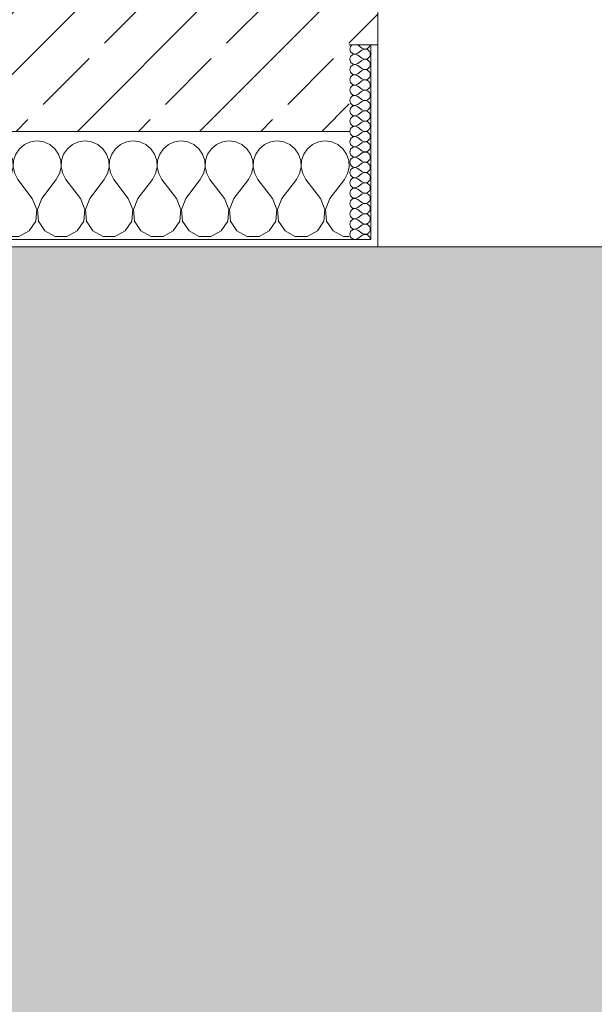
# Model space of a CAD drawing. Header units: metres. Extents: x -3.6 to 84.5, y -11 to 16.8.
# Tile 250 of 256: x 47.442 to 48.24, y -1.206 to 0.16. Entities that reach past the tile are written whole.
import ezdxf

# ---------------------------------------------------------------- set-up
doc = ezdxf.new("R2010")
doc.units = ezdxf.units.M
doc.header["$MEASUREMENT"] = 0
doc.layers.add('302 - Elemente.Schraffur', color=7, linetype='Continuous')
doc.layers.add('604 - Struktur.Wand Aussen', color=7, linetype='Continuous')
pattern_1 = [(0, (0, 0), (0, 0.08660254), [0, -0.05]), (0, (0.025, 0.0433), (0, 0.08660254), [0, -0.05])]

# ---------------------------------------------------------------- blocks, each defined once
blk = doc.blocks.new('*X100')
at = {"layer": '604 - Struktur.Wand Aussen', "color": 7, "linetype": 'Continuous', "lineweight": 5}
for p, q in [((46.8491, -0.0133), (46.8421, -0.0192)), ((46.8576, -0.0096), (46.8491, -0.0133)), ((46.8667, -0.0083), (46.8576, -0.0096)), ((46.8758, -0.0096), (46.8667, -0.0083)), ((46.8842, -0.0133), (46.8758, -0.0096)), ((46.8913, -0.0192), (46.8842, -0.0133)), ((46.9158, -0.0133), (46.9087, -0.0192)), ((46.9242, -0.0096), (46.9158, -0.0133)), ((46.9333, -0.0083), (46.9242, -0.0096)), ((46.9424, -0.0096), (46.9333, -0.0083)), ((46.9509, -0.0133), (46.9424, -0.0096)), ((46.9579, -0.0192), (46.9509, -0.0133)), ((46.9825, -0.0133), (46.9754, -0.0192)), ((46.9909, -0.0096), (46.9825, -0.0133)), ((47, -0.0083), (46.9909, -0.0096)), ((47.0091, -0.0096), (47, -0.0083)), ((47.0175, -0.0133), (47.0091, -0.0096)), ((47.0246, -0.0192), (47.0175, -0.0133)), ((47.0491, -0.0133), (47.0421, -0.0192)), ((47.0576, -0.0096), (47.0491, -0.0133)), ((47.0667, -0.0083), (47.0576, -0.0096)), ((47.0758, -0.0096), (47.0667, -0.0083)), ((47.0842, -0.0133), (47.0758, -0.0096)), ((47.0913, -0.0192), (47.0842, -0.0133)), ((47.1158, -0.0133), (47.1087, -0.0192)), ((47.1242, -0.0096), (47.1158, -0.0133)), ((47.1333, -0.0083), (47.1242, -0.0096)), ((47.1424, -0.0096), (47.1333, -0.0083)), ((47.1509, -0.0133), (47.1424, -0.0096)), ((47.1579, -0.0192), (47.1509, -0.0133)), ((47.1825, -0.0133), (47.1754, -0.0192)), ((47.1909, -0.0096), (47.1825, -0.0133)), ((47.2, -0.0083), (47.1909, -0.0096)), ((47.2091, -0.0096), (47.2, -0.0083)), ((47.2175, -0.0133), (47.2091, -0.0096)), ((47.2246, -0.0192), (47.2175, -0.0133)), ((47.2491, -0.0133), (47.2421, -0.0192)), ((47.2576, -0.0096), (47.2491, -0.0133)), ((47.2667, -0.0083), (47.2576, -0.0096)), ((47.2758, -0.0096), (47.2667, -0.0083)), ((47.2842, -0.0133), (47.2758, -0.0096)), ((47.2913, -0.0192), (47.2842, -0.0133)), ((47.3158, -0.0133), (47.3087, -0.0192)), ((47.3242, -0.0096), (47.3158, -0.0133)), ((47.3333, -0.0083), (47.3242, -0.0096)), ((47.3424, -0.0096), (47.3333, -0.0083)), ((47.3509, -0.0133), (47.3424, -0.0096)), ((47.3579, -0.0192), (47.3509, -0.0133)), ((47.3825, -0.0133), (47.3754, -0.0192)), ((47.3909, -0.0096), (47.3825, -0.0133)), ((47.4, -0.0083), (47.3909, -0.0096)), ((47.4091, -0.0096), (47.4, -0.0083)), ((47.4175, -0.0133), (47.4091, -0.0096)), ((47.4246, -0.0192), (47.4175, -0.0133)), ((47.4491, -0.0133), (47.4421, -0.0192)), ((47.4576, -0.0096), (47.4491, -0.0133)), ((47.4667, -0.0083), (47.4576, -0.0096)), ((47.4758, -0.0096), (47.4667, -0.0083)), ((47.4842, -0.0133), (47.4758, -0.0096)), ((47.4913, -0.0192), (47.4842, -0.0133)), ((47.5158, -0.0133), (47.5087, -0.0192)), ((47.5242, -0.0096), (47.5158, -0.0133)), ((47.5333, -0.0083), (47.5242, -0.0096)), ((47.5424, -0.0096), (47.5333, -0.0083)), ((47.5509, -0.0133), (47.5424, -0.0096)), ((47.5579, -0.0192), (47.5509, -0.0133)), ((47.5825, -0.0133), (47.5754, -0.0192)), ((47.5909, -0.0096), (47.5825, -0.0133)), ((47.6, -0.0083), (47.5909, -0.0096)), ((47.6091, -0.0096), (47.6, -0.0083)), ((47.6175, -0.0133), (47.6091, -0.0096)), ((47.6246, -0.0192), (47.6175, -0.0133)), ((47.6491, -0.0133), (47.6421, -0.0192)), ((47.6576, -0.0096), (47.6491, -0.0133)), ((47.6667, -0.0083), (47.6576, -0.0096)), ((47.6758, -0.0096), (47.6667, -0.0083)), ((47.6842, -0.0133), (47.6758, -0.0096)), ((47.6913, -0.0192), (47.6842, -0.0133)), ((47.7158, -0.0133), (47.7087, -0.0192)), ((47.7242, -0.0096), (47.7158, -0.0133)), ((47.7333, -0.0083), (47.7242, -0.0096)), ((47.7424, -0.0096), (47.7333, -0.0083)), ((47.7509, -0.0133), (47.7424, -0.0096)), ((47.7579, -0.0192), (47.7509, -0.0133)), ((47.7825, -0.0133), (47.7754, -0.0192)), ((47.7909, -0.0096), (47.7825, -0.0133)), ((47.8, -0.0083), (47.7909, -0.0096)), ((47.8091, -0.0096), (47.8, -0.0083)), ((47.8175, -0.0133), (47.8091, -0.0096)), ((47.8246, -0.0192), (47.8175, -0.0133)), ((47.8491, -0.0133), (47.8421, -0.0192)), ((47.8576, -0.0096), (47.8491, -0.0133)), ((47.8667, -0.0083), (47.8576, -0.0096)), ((47.8758, -0.0096), (47.8667, -0.0083)), ((47.8842, -0.0133), (47.8758, -0.0096)), ((47.8913, -0.0192), (47.8842, -0.0133)), ((46.8246, -0.0192), (46.82, -0.0154)), ((46.8298, -0.0268), (46.8246, -0.0192)), ((46.8328, -0.0355), (46.8298, -0.0268)), ((46.8369, -0.0268), (46.8339, -0.0355)), ((46.8421, -0.0192), (46.8369, -0.0268)), ((46.8965, -0.0268), (46.8913, -0.0192)), ((46.8994, -0.0355), (46.8965, -0.0268)), ((46.9035, -0.0268), (46.9006, -0.0355)), ((46.9087, -0.0192), (46.9035, -0.0268)), ((46.9631, -0.0268), (46.9579, -0.0192)), ((46.9661, -0.0355), (46.9631, -0.0268)), ((46.9702, -0.0268), (46.9672, -0.0355)), ((46.9754, -0.0192), (46.9702, -0.0268)), ((47.0298, -0.0268), (47.0246, -0.0192)), ((47.0328, -0.0355), (47.0298, -0.0268)), ((47.0369, -0.0268), (47.0339, -0.0355)), ((47.0421, -0.0192), (47.0369, -0.0268)), ((47.0965, -0.0268), (47.0913, -0.0192)), ((47.0994, -0.0355), (47.0965, -0.0268)), ((47.1035, -0.0268), (47.1006, -0.0355)), ((47.1087, -0.0192), (47.1035, -0.0268)), ((47.1631, -0.0268), (47.1579, -0.0192)), ((47.1661, -0.0355), (47.1631, -0.0268)), ((47.1702, -0.0268), (47.1672, -0.0355)), ((47.1754, -0.0192), (47.1702, -0.0268)), ((47.2298, -0.0268), (47.2246, -0.0192)), ((47.2328, -0.0355), (47.2298, -0.0268)), ((47.2369, -0.0268), (47.2339, -0.0355)), ((47.2421, -0.0192), (47.2369, -0.0268)), ((47.2965, -0.0268), (47.2913, -0.0192)), ((47.2994, -0.0355), (47.2965, -0.0268)), ((47.3035, -0.0268), (47.3006, -0.0355)), ((47.3087, -0.0192), (47.3035, -0.0268)), ((47.3631, -0.0268), (47.3579, -0.0192)), ((47.3661, -0.0355), (47.3631, -0.0268)), ((47.3702, -0.0268), (47.3672, -0.0355)), ((47.3754, -0.0192), (47.3702, -0.0268)), ((47.4298, -0.0268), (47.4246, -0.0192)), ((47.4328, -0.0355), (47.4298, -0.0268)), ((47.4369, -0.0268), (47.4339, -0.0355)), ((47.4421, -0.0192), (47.4369, -0.0268)), ((47.4965, -0.0268), (47.4913, -0.0192)), ((47.4994, -0.0355), (47.4965, -0.0268)), ((47.5035, -0.0268), (47.5006, -0.0355)), ((47.5087, -0.0192), (47.5035, -0.0268)), ((47.5631, -0.0268), (47.5579, -0.0192)), ((47.5661, -0.0355), (47.5631, -0.0268)), ((47.5702, -0.0268), (47.5672, -0.0355)), ((47.5754, -0.0192), (47.5702, -0.0268)), ((47.6298, -0.0268), (47.6246, -0.0192)), ((47.6328, -0.0355), (47.6298, -0.0268)), ((47.6369, -0.0268), (47.6339, -0.0355)), ((47.6421, -0.0192), (47.6369, -0.0268)), ((47.6965, -0.0268), (47.6913, -0.0192)), ((47.6994, -0.0355), (47.6965, -0.0268)), ((47.7035, -0.0268), (47.7006, -0.0355)), ((47.7087, -0.0192), (47.7035, -0.0268)), ((47.7631, -0.0268), (47.7579, -0.0192)), ((47.7661, -0.0355), (47.7631, -0.0268)), ((47.7702, -0.0268), (47.7672, -0.0355)), ((47.7754, -0.0192), (47.7702, -0.0268)), ((47.8298, -0.0268), (47.8246, -0.0192)), ((47.8328, -0.0355), (47.8298, -0.0268)), ((47.8369, -0.0268), (47.8339, -0.0355)), ((47.8421, -0.0192), (47.8369, -0.0268)), ((47.8965, -0.0268), (47.8913, -0.0192)), ((47.8994, -0.0355), (47.8965, -0.0268)), ((46.8332, -0.0447), (46.8328, -0.0355)), ((46.8339, -0.0355), (46.8335, -0.0447)), ((46.8999, -0.0447), (46.8994, -0.0355)), ((46.9006, -0.0355), (46.9001, -0.0447)), ((46.9665, -0.0447), (46.9661, -0.0355)), ((46.9672, -0.0355), (46.9668, -0.0447)), ((47.0332, -0.0447), (47.0328, -0.0355)), ((47.0339, -0.0355), (47.0335, -0.0447)), ((47.0999, -0.0447), (47.0994, -0.0355)), ((47.1006, -0.0355), (47.1001, -0.0447)), ((47.1665, -0.0447), (47.1661, -0.0355)), ((47.1672, -0.0355), (47.1668, -0.0447)), ((47.2332, -0.0447), (47.2328, -0.0355)), ((47.2339, -0.0355), (47.2335, -0.0447)), ((47.2999, -0.0447), (47.2994, -0.0355)), ((47.3006, -0.0355), (47.3001, -0.0447)), ((47.3665, -0.0447), (47.3661, -0.0355)), ((47.3672, -0.0355), (47.3668, -0.0447)), ((47.4332, -0.0447), (47.4328, -0.0355)), ((47.4339, -0.0355), (47.4335, -0.0447)), ((47.4999, -0.0447), (47.4994, -0.0355)), ((47.5006, -0.0355), (47.5001, -0.0447)), ((47.5665, -0.0447), (47.5661, -0.0355)), ((47.5672, -0.0355), (47.5668, -0.0447)), ((47.6332, -0.0447), (47.6328, -0.0355)), ((47.6339, -0.0355), (47.6335, -0.0447)), ((47.6999, -0.0447), (47.6994, -0.0355)), ((47.7006, -0.0355), (47.7001, -0.0447)), ((47.7665, -0.0447), (47.7661, -0.0355)), ((47.7672, -0.0355), (47.7668, -0.0447)), ((47.8332, -0.0447), (47.8328, -0.0355)), ((47.8339, -0.0355), (47.8335, -0.0447)), ((47.8999, -0.0447), (47.8994, -0.0355)), ((46.8267, -0.0617), (46.8311, -0.0536)), ((46.8311, -0.0536), (46.8332, -0.0447)), ((46.8335, -0.0447), (46.8355, -0.0536)), ((46.8355, -0.0536), (46.84, -0.0617)), ((46.8933, -0.0617), (46.8978, -0.0536)), ((46.8978, -0.0536), (46.8999, -0.0447)), ((46.9001, -0.0447), (46.9022, -0.0536)), ((46.9022, -0.0536), (46.9067, -0.0617)), ((46.96, -0.0617), (46.9645, -0.0536)), ((46.9645, -0.0536), (46.9665, -0.0447)), ((46.9668, -0.0447), (46.9689, -0.0536)), ((46.9689, -0.0536), (46.9733, -0.0617)), ((47.0267, -0.0617), (47.0311, -0.0536)), ((47.0311, -0.0536), (47.0332, -0.0447)), ((47.0335, -0.0447), (47.0355, -0.0536)), ((47.0355, -0.0536), (47.04, -0.0617)), ((47.0933, -0.0617), (47.0978, -0.0536)), ((47.0978, -0.0536), (47.0999, -0.0447)), ((47.1001, -0.0447), (47.1022, -0.0536)), ((47.1022, -0.0536), (47.1067, -0.0617)), ((47.16, -0.0617), (47.1645, -0.0536)), ((47.1645, -0.0536), (47.1665, -0.0447)), ((47.1668, -0.0447), (47.1689, -0.0536)), ((47.1689, -0.0536), (47.1733, -0.0617)), ((47.2267, -0.0617), (47.2311, -0.0536)), ((47.2311, -0.0536), (47.2332, -0.0447)), ((47.2335, -0.0447), (47.2355, -0.0536)), ((47.2355, -0.0536), (47.24, -0.0617)), ((47.2933, -0.0617), (47.2978, -0.0536)), ((47.2978, -0.0536), (47.2999, -0.0447)), ((47.3001, -0.0447), (47.3022, -0.0536)), ((47.3022, -0.0536), (47.3067, -0.0617)), ((47.36, -0.0617), (47.3645, -0.0536)), ((47.3645, -0.0536), (47.3665, -0.0447)), ((47.3668, -0.0447), (47.3689, -0.0536)), ((47.3689, -0.0536), (47.3733, -0.0617)), ((47.4267, -0.0617), (47.4311, -0.0536)), ((47.4311, -0.0536), (47.4332, -0.0447)), ((47.4335, -0.0447), (47.4355, -0.0536)), ((47.4355, -0.0536), (47.44, -0.0617)), ((47.4933, -0.0617), (47.4978, -0.0536)), ((47.4978, -0.0536), (47.4999, -0.0447)), ((47.5001, -0.0447), (47.5022, -0.0536)), ((47.5022, -0.0536), (47.5067, -0.0617)), ((47.56, -0.0617), (47.5645, -0.0536)), ((47.5645, -0.0536), (47.5665, -0.0447)), ((47.5668, -0.0447), (47.5689, -0.0536)), ((47.5689, -0.0536), (47.5733, -0.0617)), ((47.6267, -0.0617), (47.6311, -0.0536)), ((47.6311, -0.0536), (47.6332, -0.0447)), ((47.6335, -0.0447), (47.6355, -0.0536)), ((47.6355, -0.0536), (47.64, -0.0617)), ((47.6933, -0.0617), (47.6978, -0.0536)), ((47.6978, -0.0536), (47.6999, -0.0447)), ((47.7001, -0.0447), (47.7022, -0.0536)), ((47.7022, -0.0536), (47.7067, -0.0617)), ((47.76, -0.0617), (47.7645, -0.0536)), ((47.7645, -0.0536), (47.7665, -0.0447)), ((47.7668, -0.0447), (47.7689, -0.0536)), ((47.7689, -0.0536), (47.7733, -0.0617)), ((47.8267, -0.0617), (47.8311, -0.0536)), ((47.8311, -0.0536), (47.8332, -0.0447)), ((47.8335, -0.0447), (47.8355, -0.0536)), ((47.8355, -0.0536), (47.84, -0.0617)), ((47.8933, -0.0617), (47.8978, -0.0536)), ((47.8978, -0.0536), (47.8999, -0.0447)), ((46.82, -0.0706), (46.8267, -0.0617)), ((46.86, -0.0883), (46.84, -0.0617)), ((46.8733, -0.0883), (46.8933, -0.0617)), ((46.9267, -0.0883), (46.9067, -0.0617)), ((46.94, -0.0883), (46.96, -0.0617)), ((46.9933, -0.0883), (46.9733, -0.0617)), ((47.0067, -0.0883), (47.0267, -0.0617)), ((47.06, -0.0883), (47.04, -0.0617)), ((47.0733, -0.0883), (47.0933, -0.0617)), ((47.1267, -0.0883), (47.1067, -0.0617)), ((47.14, -0.0883), (47.16, -0.0617)), ((47.1933, -0.0883), (47.1733, -0.0617)), ((47.2067, -0.0883), (47.2267, -0.0617)), ((47.26, -0.0883), (47.24, -0.0617)), ((47.2733, -0.0883), (47.2933, -0.0617)), ((47.3267, -0.0883), (47.3067, -0.0617)), ((47.34, -0.0883), (47.36, -0.0617)), ((47.3933, -0.0883), (47.3733, -0.0617)), ((47.4067, -0.0883), (47.4267, -0.0617)), ((47.46, -0.0883), (47.44, -0.0617)), ((47.4733, -0.0883), (47.4933, -0.0617)), ((47.5267, -0.0883), (47.5067, -0.0617)), ((47.54, -0.0883), (47.56, -0.0617)), ((47.5933, -0.0883), (47.5733, -0.0617)), ((47.6067, -0.0883), (47.6267, -0.0617)), ((47.66, -0.0883), (47.64, -0.0617)), ((47.6733, -0.0883), (47.6933, -0.0617)), ((47.7267, -0.0883), (47.7067, -0.0617)), ((47.74, -0.0883), (47.76, -0.0617)), ((47.7933, -0.0883), (47.7733, -0.0617)), ((47.8067, -0.0883), (47.8267, -0.0617)), ((47.86, -0.0883), (47.84, -0.0617)), ((47.8733, -0.0883), (47.8933, -0.0617)), ((46.8663, -0.1033), (46.86, -0.0883)), ((46.8733, -0.0883), (46.867, -0.1033)), ((46.933, -0.1033), (46.9267, -0.0883)), ((46.94, -0.0883), (46.9337, -0.1033)), ((46.9996, -0.1033), (46.9933, -0.0883)), ((47.0067, -0.0883), (47.0004, -0.1033)), ((47.0663, -0.1033), (47.06, -0.0883)), ((47.0733, -0.0883), (47.067, -0.1033)), ((47.133, -0.1033), (47.1267, -0.0883)), ((47.14, -0.0883), (47.1337, -0.1033)), ((47.1996, -0.1033), (47.1933, -0.0883)), ((47.2067, -0.0883), (47.2004, -0.1033)), ((47.2663, -0.1033), (47.26, -0.0883)), ((47.2733, -0.0883), (47.267, -0.1033)), ((47.333, -0.1033), (47.3267, -0.0883)), ((47.34, -0.0883), (47.3337, -0.1033)), ((47.3996, -0.1033), (47.3933, -0.0883)), ((47.4067, -0.0883), (47.4004, -0.1033)), ((47.4663, -0.1033), (47.46, -0.0883)), ((47.4733, -0.0883), (47.467, -0.1033)), ((47.533, -0.1033), (47.5267, -0.0883)), ((47.54, -0.0883), (47.5337, -0.1033)), ((47.5996, -0.1033), (47.5933, -0.0883)), ((47.6067, -0.0883), (47.6004, -0.1033)), ((47.6663, -0.1033), (47.66, -0.0883)), ((47.6733, -0.0883), (47.667, -0.1033)), ((47.733, -0.1033), (47.7267, -0.0883)), ((47.74, -0.0883), (47.7337, -0.1033)), ((47.7996, -0.1033), (47.7933, -0.0883)), ((47.8067, -0.0883), (47.8004, -0.1033)), ((47.8663, -0.1033), (47.86, -0.0883)), ((47.8733, -0.0883), (47.867, -0.1033)), ((46.8648, -0.1195), (46.8663, -0.1033)), ((46.867, -0.1033), (46.8686, -0.1195)), ((46.9314, -0.1195), (46.933, -0.1033)), ((46.9337, -0.1033), (46.9352, -0.1195)), ((46.9981, -0.1195), (46.9996, -0.1033)), ((47.0004, -0.1033), (47.0019, -0.1195)), ((47.0648, -0.1195), (47.0663, -0.1033)), ((47.067, -0.1033), (47.0686, -0.1195)), ((47.1314, -0.1195), (47.133, -0.1033)), ((47.1337, -0.1033), (47.1352, -0.1195)), ((47.1981, -0.1195), (47.1996, -0.1033)), ((47.2004, -0.1033), (47.2019, -0.1195)), ((47.2648, -0.1195), (47.2663, -0.1033)), ((47.267, -0.1033), (47.2686, -0.1195)), ((47.3314, -0.1195), (47.333, -0.1033)), ((47.3337, -0.1033), (47.3352, -0.1195)), ((47.3981, -0.1195), (47.3996, -0.1033)), ((47.4004, -0.1033), (47.4019, -0.1195)), ((47.4648, -0.1195), (47.4663, -0.1033)), ((47.467, -0.1033), (47.4686, -0.1195)), ((47.5314, -0.1195), (47.533, -0.1033)), ((47.5337, -0.1033), (47.5352, -0.1195)), ((47.5981, -0.1195), (47.5996, -0.1033)), ((47.6004, -0.1033), (47.6019, -0.1195)), ((47.6648, -0.1195), (47.6663, -0.1033)), ((47.667, -0.1033), (47.6686, -0.1195)), ((47.7314, -0.1195), (47.733, -0.1033)), ((47.7337, -0.1033), (47.7352, -0.1195)), ((47.7981, -0.1195), (47.7996, -0.1033)), ((47.8004, -0.1033), (47.8019, -0.1195)), ((47.8648, -0.1195), (47.8663, -0.1033)), ((47.867, -0.1033), (47.8686, -0.1195)), ((46.8558, -0.133), (46.8648, -0.1195)), ((46.8686, -0.1195), (46.8776, -0.133)), ((46.9224, -0.133), (46.9314, -0.1195)), ((46.9352, -0.1195), (46.9442, -0.133)), ((46.9891, -0.133), (46.9981, -0.1195)), ((47.0019, -0.1195), (47.0109, -0.133)), ((47.0558, -0.133), (47.0648, -0.1195)), ((47.0686, -0.1195), (47.0776, -0.133)), ((47.1224, -0.133), (47.1314, -0.1195)), ((47.1352, -0.1195), (47.1442, -0.133)), ((47.1891, -0.133), (47.1981, -0.1195)), ((47.2019, -0.1195), (47.2109, -0.133)), ((47.2558, -0.133), (47.2648, -0.1195)), ((47.2686, -0.1195), (47.2776, -0.133)), ((47.3224, -0.133), (47.3314, -0.1195)), ((47.3352, -0.1195), (47.3442, -0.133)), ((47.3891, -0.133), (47.3981, -0.1195)), ((47.4019, -0.1195), (47.4109, -0.133)), ((47.4558, -0.133), (47.4648, -0.1195)), ((47.4686, -0.1195), (47.4776, -0.133)), ((47.5224, -0.133), (47.5314, -0.1195)), ((47.5352, -0.1195), (47.5442, -0.133)), ((47.5891, -0.133), (47.5981, -0.1195)), ((47.6019, -0.1195), (47.6109, -0.133)), ((47.6558, -0.133), (47.6648, -0.1195)), ((47.6686, -0.1195), (47.6776, -0.133)), ((47.7224, -0.133), (47.7314, -0.1195)), ((47.7352, -0.1195), (47.7442, -0.133)), ((47.7891, -0.133), (47.7981, -0.1195)), ((47.8019, -0.1195), (47.8109, -0.133)), ((47.8558, -0.133), (47.8648, -0.1195)), ((47.8686, -0.1195), (47.8776, -0.133)), ((46.8415, -0.1407), (46.8558, -0.133)), ((46.8776, -0.133), (46.8919, -0.1407)), ((46.9081, -0.1407), (46.9224, -0.133)), ((46.9442, -0.133), (46.9585, -0.1407)), ((46.9748, -0.1407), (46.9891, -0.133)), ((47.0109, -0.133), (47.0252, -0.1407)), ((47.0415, -0.1407), (47.0558, -0.133)), ((47.0776, -0.133), (47.0919, -0.1407)), ((47.1081, -0.1407), (47.1224, -0.133)), ((47.1442, -0.133), (47.1585, -0.1407)), ((47.1748, -0.1407), (47.1891, -0.133)), ((47.2109, -0.133), (47.2252, -0.1407)), ((47.2415, -0.1407), (47.2558, -0.133)), ((47.2776, -0.133), (47.2919, -0.1407)), ((47.3081, -0.1407), (47.3224, -0.133)), ((47.3442, -0.133), (47.3585, -0.1407)), ((47.3748, -0.1407), (47.3891, -0.133)), ((47.4109, -0.133), (47.4252, -0.1407)), ((47.4415, -0.1407), (47.4558, -0.133)), ((47.4776, -0.133), (47.4919, -0.1407)), ((47.5081, -0.1407), (47.5224, -0.133)), ((47.5442, -0.133), (47.5585, -0.1407)), ((47.5748, -0.1407), (47.5891, -0.133)), ((47.6109, -0.133), (47.6252, -0.1407)), ((47.6415, -0.1407), (47.6558, -0.133)), ((47.6776, -0.133), (47.6919, -0.1407)), ((47.7081, -0.1407), (47.7224, -0.133)), ((47.7442, -0.133), (47.7585, -0.1407)), ((47.7748, -0.1407), (47.7891, -0.133)), ((47.8109, -0.133), (47.8252, -0.1407)), ((47.8415, -0.1407), (47.8558, -0.133)), ((47.8776, -0.133), (47.8919, -0.1407)), ((46.82, -0.1379), (46.8252, -0.1407)), ((46.8252, -0.1407), (46.8415, -0.1407)), ((46.8919, -0.1407), (46.9081, -0.1407)), ((46.9585, -0.1407), (46.9748, -0.1407)), ((47.0252, -0.1407), (47.0415, -0.1407)), ((47.0919, -0.1407), (47.1081, -0.1407)), ((47.1585, -0.1407), (47.1748, -0.1407)), ((47.2252, -0.1407), (47.2415, -0.1407)), ((47.2919, -0.1407), (47.3081, -0.1407)), ((47.3585, -0.1407), (47.3748, -0.1407)), ((47.4252, -0.1407), (47.4415, -0.1407)), ((47.4919, -0.1407), (47.5081, -0.1407)), ((47.5585, -0.1407), (47.5748, -0.1407)), ((47.6252, -0.1407), (47.6415, -0.1407)), ((47.6919, -0.1407), (47.7081, -0.1407)), ((47.7585, -0.1407), (47.7748, -0.1407)), ((47.8252, -0.1407), (47.8415, -0.1407)), ((47.8919, -0.1407), (47.9, -0.1407))]:
    blk.add_line(p, q, dxfattribs=at)
blk = doc.blocks.new('*X138')
at = {"layer": '604 - Struktur.Wand Aussen', "color": 7, "linetype": 'Continuous', "lineweight": 5}
for p, q in [((47.9018, 0.123), (47.9007, 0.1193)), ((47.9039, 0.125), (47.9018, 0.123)), ((47.9121, 0.125), (47.9178, 0.1207)), ((47.9282, 0.1227), (47.929, 0.1245)), ((47.929, 0.1245), (47.9291, 0.125)), ((47.9007, 0.1193), (47.9018, 0.1155)), ((47.9018, 0.1155), (47.9047, 0.1129)), ((47.9047, 0.1114), (47.9018, 0.1088)), ((47.9047, 0.1129), (47.9085, 0.1122)), ((47.9085, 0.1121), (47.9047, 0.1114)), ((47.9085, 0.1122), (47.9121, 0.1136)), ((47.9121, 0.1107), (47.9085, 0.1121)), ((47.9121, 0.1136), (47.9178, 0.1179)), ((47.9121, 0.1107), (47.9178, 0.1064)), ((47.9178, 0.1207), (47.9196, 0.1198)), ((47.9196, 0.1188), (47.9178, 0.1179)), ((47.9196, 0.1198), (47.9215, 0.1193)), ((47.9215, 0.1193), (47.9196, 0.1188)), ((47.9215, 0.1193), (47.9235, 0.1194)), ((47.9235, 0.1192), (47.9215, 0.1193)), ((47.9235, 0.1194), (47.9253, 0.12)), ((47.9253, 0.1185), (47.9235, 0.1192)), ((47.9253, 0.12), (47.927, 0.1212)), ((47.927, 0.1174), (47.9253, 0.1185)), ((47.927, 0.1212), (47.9282, 0.1227)), ((47.9282, 0.1159), (47.927, 0.1174)), ((47.929, 0.1141), (47.9282, 0.1159)), ((47.9282, 0.1084), (47.929, 0.1102)), ((47.9293, 0.1121), (47.929, 0.1141)), ((47.929, 0.1102), (47.9293, 0.1121)), ((47.9018, 0.1088), (47.9007, 0.105)), ((47.9007, 0.105), (47.9018, 0.1012)), ((47.9018, 0.1012), (47.9047, 0.0986)), ((47.9047, 0.0971), (47.9018, 0.0945)), ((47.9047, 0.0986), (47.9085, 0.0979)), ((47.9085, 0.0978), (47.9047, 0.0971)), ((47.9085, 0.0979), (47.9121, 0.0993)), ((47.9121, 0.0964), (47.9085, 0.0978)), ((47.9121, 0.0993), (47.9178, 0.1036)), ((47.9121, 0.0964), (47.9178, 0.0921)), ((47.9178, 0.1064), (47.9196, 0.1055)), ((47.9196, 0.1045), (47.9178, 0.1036)), ((47.9196, 0.1055), (47.9215, 0.105)), ((47.9215, 0.105), (47.9196, 0.1045)), ((47.9215, 0.105), (47.9235, 0.1051)), ((47.9235, 0.1049), (47.9215, 0.105)), ((47.9235, 0.1051), (47.9253, 0.1058)), ((47.9253, 0.1042), (47.9235, 0.1049)), ((47.9253, 0.1058), (47.927, 0.1069)), ((47.927, 0.1031), (47.9253, 0.1042)), ((47.927, 0.1069), (47.9282, 0.1084)), ((47.9282, 0.1016), (47.927, 0.1031)), ((47.929, 0.0998), (47.9282, 0.1016)), ((47.9282, 0.0941), (47.929, 0.0959)), ((47.9293, 0.0979), (47.929, 0.0998)), ((47.929, 0.0959), (47.9293, 0.0979)), ((47.9018, 0.0945), (47.9007, 0.0907)), ((47.9007, 0.0907), (47.9018, 0.087)), ((47.9018, 0.087), (47.9047, 0.0843)), ((47.9047, 0.0828), (47.9018, 0.0802)), ((47.9047, 0.0843), (47.9085, 0.0836)), ((47.9085, 0.0835), (47.9047, 0.0828)), ((47.9085, 0.0836), (47.9121, 0.085)), ((47.9121, 0.0821), (47.9085, 0.0835)), ((47.9121, 0.085), (47.9178, 0.0893)), ((47.9121, 0.0821), (47.9178, 0.0779)), ((47.9178, 0.0921), (47.9196, 0.0912)), ((47.9196, 0.0902), (47.9178, 0.0893)), ((47.9196, 0.0912), (47.9215, 0.0907)), ((47.9215, 0.0907), (47.9196, 0.0902)), ((47.9215, 0.0907), (47.9235, 0.0908)), ((47.9235, 0.0906), (47.9215, 0.0907)), ((47.9235, 0.0908), (47.9253, 0.0915)), ((47.9253, 0.09), (47.9235, 0.0906)), ((47.9253, 0.0915), (47.927, 0.0926)), ((47.927, 0.0888), (47.9253, 0.09)), ((47.927, 0.0926), (47.9282, 0.0941)), ((47.9282, 0.0873), (47.927, 0.0888)), ((47.929, 0.0855), (47.9282, 0.0873)), ((47.9293, 0.0836), (47.929, 0.0855)), ((47.929, 0.0816), (47.9293, 0.0836)), ((47.9018, 0.0802), (47.9007, 0.0764)), ((47.9007, 0.0764), (47.9018, 0.0727)), ((47.9018, 0.0727), (47.9047, 0.07)), ((47.9047, 0.0685), (47.9018, 0.0659)), ((47.9047, 0.07), (47.9085, 0.0693)), ((47.9085, 0.0693), (47.9047, 0.0685)), ((47.9085, 0.0693), (47.9121, 0.0707)), ((47.9121, 0.0679), (47.9085, 0.0693)), ((47.9121, 0.0707), (47.9178, 0.075)), ((47.9178, 0.0779), (47.9196, 0.0769)), ((47.9196, 0.076), (47.9178, 0.075)), ((47.9196, 0.0769), (47.9215, 0.0765)), ((47.9215, 0.0764), (47.9196, 0.076)), ((47.9215, 0.0765), (47.9235, 0.0766)), ((47.9235, 0.0763), (47.9215, 0.0764)), ((47.9235, 0.0766), (47.9253, 0.0772)), ((47.9253, 0.0757), (47.9235, 0.0763)), ((47.9253, 0.0772), (47.927, 0.0783)), ((47.927, 0.0746), (47.9253, 0.0757)), ((47.927, 0.0783), (47.9282, 0.0798)), ((47.9282, 0.073), (47.927, 0.0746)), ((47.9282, 0.0798), (47.929, 0.0816)), ((47.929, 0.0712), (47.9282, 0.073)), ((47.9293, 0.0693), (47.929, 0.0712)), ((47.929, 0.0673), (47.9293, 0.0693)), ((47.9018, 0.0659), (47.9007, 0.0621)), ((47.9007, 0.0621), (47.9018, 0.0584)), ((47.9018, 0.0584), (47.9047, 0.0558)), ((47.9047, 0.0558), (47.9085, 0.055)), ((47.9085, 0.055), (47.9047, 0.0542)), ((47.9085, 0.055), (47.9121, 0.0564)), ((47.9121, 0.0536), (47.9085, 0.055)), ((47.9121, 0.0679), (47.9178, 0.0636)), ((47.9121, 0.0564), (47.9178, 0.0607)), ((47.9178, 0.0636), (47.9196, 0.0626)), ((47.9196, 0.0617), (47.9178, 0.0607)), ((47.9196, 0.0626), (47.9215, 0.0622)), ((47.9215, 0.0621), (47.9196, 0.0617)), ((47.9215, 0.0622), (47.9235, 0.0623)), ((47.9235, 0.062), (47.9215, 0.0621)), ((47.9235, 0.0623), (47.9253, 0.0629)), ((47.9253, 0.0614), (47.9235, 0.062)), ((47.9253, 0.0629), (47.927, 0.064)), ((47.927, 0.0603), (47.9253, 0.0614)), ((47.927, 0.064), (47.9282, 0.0655)), ((47.9282, 0.0588), (47.927, 0.0603)), ((47.9282, 0.0655), (47.929, 0.0673)), ((47.929, 0.057), (47.9282, 0.0588)), ((47.9293, 0.055), (47.929, 0.057)), ((47.929, 0.053), (47.9293, 0.055)), ((47.9018, 0.0516), (47.9007, 0.0479)), ((47.9007, 0.0479), (47.9018, 0.0441)), ((47.9047, 0.0542), (47.9018, 0.0516)), ((47.9018, 0.0441), (47.9047, 0.0415)), ((47.9047, 0.0415), (47.9085, 0.0407)), ((47.9085, 0.0407), (47.9121, 0.0421)), ((47.9121, 0.0536), (47.9178, 0.0493)), ((47.9121, 0.0421), (47.9178, 0.0464)), ((47.9178, 0.0493), (47.9196, 0.0483)), ((47.9196, 0.0474), (47.9178, 0.0464)), ((47.9196, 0.0483), (47.9215, 0.0479)), ((47.9215, 0.0478), (47.9196, 0.0474)), ((47.9215, 0.0479), (47.9235, 0.048)), ((47.9235, 0.0477), (47.9215, 0.0478)), ((47.9235, 0.048), (47.9253, 0.0486)), ((47.9253, 0.0471), (47.9235, 0.0477)), ((47.9253, 0.0486), (47.927, 0.0497)), ((47.927, 0.046), (47.9253, 0.0471)), ((47.927, 0.0497), (47.9282, 0.0512)), ((47.9282, 0.0445), (47.927, 0.046)), ((47.9282, 0.0512), (47.929, 0.053)), ((47.929, 0.0427), (47.9282, 0.0445)), ((47.9293, 0.0407), (47.929, 0.0427)), ((47.9018, 0.0373), (47.9007, 0.0336)), ((47.9007, 0.0336), (47.9018, 0.0298)), ((47.9047, 0.04), (47.9018, 0.0373)), ((47.9018, 0.0298), (47.9047, 0.0272)), ((47.9085, 0.0407), (47.9047, 0.04)), ((47.9121, 0.0393), (47.9085, 0.0407)), ((47.9085, 0.0265), (47.9121, 0.0279)), ((47.9121, 0.0393), (47.9178, 0.035)), ((47.9121, 0.0279), (47.9178, 0.0321)), ((47.9178, 0.035), (47.9196, 0.034)), ((47.9196, 0.0331), (47.9178, 0.0321)), ((47.9196, 0.034), (47.9215, 0.0336)), ((47.9215, 0.0335), (47.9196, 0.0331)), ((47.9215, 0.0336), (47.9235, 0.0337)), ((47.9235, 0.0334), (47.9215, 0.0335)), ((47.9235, 0.0337), (47.9253, 0.0343)), ((47.9253, 0.0328), (47.9235, 0.0334)), ((47.9253, 0.0343), (47.927, 0.0354)), ((47.927, 0.0317), (47.9253, 0.0328)), ((47.927, 0.0354), (47.9282, 0.037)), ((47.9282, 0.0302), (47.927, 0.0317)), ((47.9282, 0.037), (47.929, 0.0388)), ((47.929, 0.0284), (47.9282, 0.0302)), ((47.929, 0.0388), (47.9293, 0.0407)), ((47.9293, 0.0264), (47.929, 0.0284)), ((47.9018, 0.023), (47.9007, 0.0193)), ((47.9007, 0.0193), (47.9018, 0.0155)), ((47.9047, 0.0257), (47.9018, 0.023)), ((47.9018, 0.0155), (47.9047, 0.0129)), ((47.9047, 0.0272), (47.9085, 0.0265)), ((47.9085, 0.0264), (47.9047, 0.0257)), ((47.9121, 0.025), (47.9085, 0.0264)), ((47.9121, 0.025), (47.9178, 0.0207)), ((47.9121, 0.0136), (47.9178, 0.0179)), ((47.9178, 0.0207), (47.9196, 0.0198)), ((47.9196, 0.0188), (47.9178, 0.0179)), ((47.9196, 0.0198), (47.9215, 0.0193)), ((47.9215, 0.0193), (47.9196, 0.0188)), ((47.9215, 0.0193), (47.9235, 0.0194)), ((47.9235, 0.0192), (47.9215, 0.0193)), ((47.9235, 0.0194), (47.9253, 0.02)), ((47.9253, 0.0185), (47.9235, 0.0192)), ((47.9253, 0.02), (47.927, 0.0212)), ((47.927, 0.0174), (47.9253, 0.0185)), ((47.927, 0.0212), (47.9282, 0.0227)), ((47.9282, 0.0159), (47.927, 0.0174)), ((47.9282, 0.0227), (47.929, 0.0245)), ((47.929, 0.0141), (47.9282, 0.0159)), ((47.929, 0.0245), (47.9293, 0.0264)), ((47.9293, 0.0121), (47.929, 0.0141)), ((47.9018, 0.0088), (47.9007, 0.005)), ((47.9007, 0.005), (47.9018, 0.0012)), ((47.9047, 0.0114), (47.9018, 0.0088)), ((47.9018, 0.0012), (47.9047, -0.0014)), ((47.9047, 0.0129), (47.9085, 0.0122)), ((47.9085, 0.0121), (47.9047, 0.0114)), ((47.9085, 0.0122), (47.9121, 0.0136)), ((47.9121, 0.0107), (47.9085, 0.0121)), ((47.9121, 0.0107), (47.9178, 0.0064)), ((47.9121, -0.0007), (47.9178, 0.0036)), ((47.9178, 0.0064), (47.9196, 0.0055)), ((47.9196, 0.0045), (47.9178, 0.0036)), ((47.9196, 0.0055), (47.9215, 0.005)), ((47.9215, 0.005), (47.9196, 0.0045)), ((47.9215, 0.005), (47.9235, 0.0051)), ((47.9235, 0.0049), (47.9215, 0.005)), ((47.9235, 0.0051), (47.9253, 0.0058)), ((47.9253, 0.0042), (47.9235, 0.0049)), ((47.9253, 0.0058), (47.927, 0.0069)), ((47.927, 0.0031), (47.9253, 0.0042)), ((47.927, 0.0069), (47.9282, 0.0084)), ((47.9282, 0.0016), (47.927, 0.0031)), ((47.9282, 0.0084), (47.929, 0.0102)), ((47.929, -0.0002), (47.9282, 0.0016)), ((47.929, 0.0102), (47.9293, 0.0121)), ((47.9018, -0.0055), (47.9007, -0.0093)), ((47.9007, -0.0093), (47.9018, -0.013)), ((47.9047, -0.0029), (47.9018, -0.0055)), ((47.9018, -0.013), (47.9047, -0.0157)), ((47.9047, -0.0014), (47.9085, -0.0021)), ((47.9085, -0.0022), (47.9047, -0.0029)), ((47.9085, -0.0021), (47.9121, -0.0007)), ((47.9121, -0.0036), (47.9085, -0.0022)), ((47.9121, -0.0036), (47.9178, -0.0079)), ((47.9121, -0.015), (47.9178, -0.0107)), ((47.9178, -0.0079), (47.9196, -0.0088)), ((47.9196, -0.0098), (47.9178, -0.0107)), ((47.9196, -0.0088), (47.9215, -0.0093)), ((47.9215, -0.0093), (47.9196, -0.0098)), ((47.9215, -0.0093), (47.9235, -0.0092)), ((47.9235, -0.0094), (47.9215, -0.0093)), ((47.9235, -0.0092), (47.9253, -0.0085)), ((47.9253, -0.01), (47.9235, -0.0094)), ((47.9253, -0.0085), (47.927, -0.0074)), ((47.927, -0.0112), (47.9253, -0.01)), ((47.927, -0.0074), (47.9282, -0.0059)), ((47.9282, -0.0127), (47.927, -0.0112)), ((47.9282, -0.0059), (47.929, -0.0041)), ((47.929, -0.0145), (47.9282, -0.0127)), ((47.9293, -0.0021), (47.929, -0.0002)), ((47.929, -0.0041), (47.9293, -0.0021)), ((47.9018, -0.0198), (47.9007, -0.0236)), ((47.9007, -0.0236), (47.9018, -0.0273)), ((47.9047, -0.0172), (47.9018, -0.0198)), ((47.9047, -0.0157), (47.9085, -0.0164)), ((47.9085, -0.0165), (47.9047, -0.0172)), ((47.9085, -0.0164), (47.9121, -0.015)), ((47.9121, -0.0179), (47.9085, -0.0165)), ((47.9121, -0.0179), (47.9178, -0.0221)), ((47.9121, -0.0293), (47.9178, -0.025)), ((47.9178, -0.0221), (47.9196, -0.0231)), ((47.9196, -0.024), (47.9178, -0.025)), ((47.9196, -0.0231), (47.9215, -0.0235)), ((47.9215, -0.0236), (47.9196, -0.024)), ((47.9215, -0.0235), (47.9235, -0.0234)), ((47.9235, -0.0237), (47.9215, -0.0236)), ((47.9235, -0.0234), (47.9253, -0.0228)), ((47.9253, -0.0243), (47.9235, -0.0237)), ((47.9253, -0.0228), (47.927, -0.0217)), ((47.927, -0.0254), (47.9253, -0.0243)), ((47.927, -0.0217), (47.9282, -0.0202)), ((47.9282, -0.027), (47.927, -0.0254)), ((47.9282, -0.0202), (47.929, -0.0184)), ((47.929, -0.0288), (47.9282, -0.027)), ((47.9293, -0.0164), (47.929, -0.0145)), ((47.929, -0.0184), (47.9293, -0.0164)), ((47.9018, -0.0341), (47.9007, -0.0379)), ((47.9007, -0.0379), (47.9018, -0.0416)), ((47.9018, -0.0273), (47.9047, -0.03)), ((47.9047, -0.0315), (47.9018, -0.0341)), ((47.9047, -0.03), (47.9085, -0.0307)), ((47.9085, -0.0307), (47.9047, -0.0315)), ((47.9085, -0.0307), (47.9121, -0.0293)), ((47.9121, -0.0321), (47.9085, -0.0307)), ((47.9121, -0.0321), (47.9178, -0.0364)), ((47.9121, -0.0436), (47.9178, -0.0393)), ((47.9178, -0.0364), (47.9196, -0.0374)), ((47.9196, -0.0383), (47.9178, -0.0393)), ((47.9196, -0.0374), (47.9215, -0.0378)), ((47.9215, -0.0379), (47.9196, -0.0383)), ((47.9215, -0.0378), (47.9235, -0.0377)), ((47.9235, -0.038), (47.9215, -0.0379)), ((47.9235, -0.0377), (47.9253, -0.0371)), ((47.9253, -0.0386), (47.9235, -0.038)), ((47.9253, -0.0371), (47.927, -0.036)), ((47.927, -0.0397), (47.9253, -0.0386)), ((47.927, -0.036), (47.9282, -0.0345)), ((47.9282, -0.0412), (47.927, -0.0397)), ((47.9282, -0.0345), (47.929, -0.0327)), ((47.9293, -0.0307), (47.929, -0.0288)), ((47.929, -0.0327), (47.9293, -0.0307)), ((47.9018, -0.0484), (47.9007, -0.0521)), ((47.9007, -0.0521), (47.9018, -0.0559)), ((47.9018, -0.0416), (47.9047, -0.0442)), ((47.9047, -0.0458), (47.9018, -0.0484)), ((47.9047, -0.0442), (47.9085, -0.045)), ((47.9085, -0.045), (47.9047, -0.0458)), ((47.9085, -0.045), (47.9121, -0.0436)), ((47.9121, -0.0464), (47.9085, -0.045)), ((47.9121, -0.0464), (47.9178, -0.0507)), ((47.9121, -0.0579), (47.9178, -0.0536)), ((47.9178, -0.0507), (47.9196, -0.0517)), ((47.9196, -0.0526), (47.9178, -0.0536)), ((47.9196, -0.0517), (47.9215, -0.0521)), ((47.9215, -0.0522), (47.9196, -0.0526)), ((47.9215, -0.0521), (47.9235, -0.052)), ((47.9235, -0.0523), (47.9215, -0.0522)), ((47.9235, -0.052), (47.9253, -0.0514)), ((47.9253, -0.0529), (47.9235, -0.0523)), ((47.9253, -0.0514), (47.927, -0.0503)), ((47.927, -0.054), (47.9253, -0.0529)), ((47.927, -0.0503), (47.9282, -0.0488)), ((47.9282, -0.0555), (47.927, -0.054)), ((47.929, -0.043), (47.9282, -0.0412)), ((47.9282, -0.0488), (47.929, -0.047)), ((47.9293, -0.045), (47.929, -0.043)), ((47.929, -0.047), (47.9293, -0.045)), ((47.9018, -0.0627), (47.9007, -0.0664)), ((47.9007, -0.0664), (47.9018, -0.0702)), ((47.9018, -0.0559), (47.9047, -0.0585)), ((47.9047, -0.06), (47.9018, -0.0627)), ((47.9047, -0.0585), (47.9085, -0.0593)), ((47.9085, -0.0593), (47.9047, -0.06)), ((47.9085, -0.0593), (47.9121, -0.0579)), ((47.9121, -0.0607), (47.9085, -0.0593)), ((47.9121, -0.0607), (47.9178, -0.065)), ((47.9121, -0.0721), (47.9178, -0.0679)), ((47.9178, -0.065), (47.9196, -0.066)), ((47.9196, -0.0669), (47.9178, -0.0679)), ((47.9196, -0.066), (47.9215, -0.0664)), ((47.9215, -0.0665), (47.9196, -0.0669)), ((47.9215, -0.0664), (47.9235, -0.0663)), ((47.9235, -0.0666), (47.9215, -0.0665)), ((47.9235, -0.0663), (47.9253, -0.0657)), ((47.9253, -0.0672), (47.9235, -0.0666)), ((47.9253, -0.0657), (47.927, -0.0646)), ((47.927, -0.0683), (47.9253, -0.0672)), ((47.927, -0.0646), (47.9282, -0.063)), ((47.9282, -0.0698), (47.927, -0.0683)), ((47.929, -0.0573), (47.9282, -0.0555)), ((47.9282, -0.063), (47.929, -0.0612)), ((47.9293, -0.0593), (47.929, -0.0573)), ((47.929, -0.0612), (47.9293, -0.0593)), ((47.9018, -0.077), (47.9007, -0.0807)), ((47.9007, -0.0807), (47.9018, -0.0845)), ((47.9018, -0.0702), (47.9047, -0.0728)), ((47.9047, -0.0743), (47.9018, -0.077)), ((47.9047, -0.0728), (47.9085, -0.0735)), ((47.9085, -0.0736), (47.9047, -0.0743)), ((47.9085, -0.0735), (47.9121, -0.0721)), ((47.9121, -0.075), (47.9085, -0.0736)), ((47.9121, -0.075), (47.9178, -0.0793)), ((47.9178, -0.0793), (47.9196, -0.0802)), ((47.9196, -0.0812), (47.9178, -0.0821)), ((47.9196, -0.0802), (47.9215, -0.0807)), ((47.9215, -0.0807), (47.9196, -0.0812)), ((47.9215, -0.0807), (47.9235, -0.0806)), ((47.9235, -0.0808), (47.9215, -0.0807)), ((47.9235, -0.0806), (47.9253, -0.08)), ((47.9253, -0.0815), (47.9235, -0.0808)), ((47.9253, -0.08), (47.927, -0.0788)), ((47.927, -0.0826), (47.9253, -0.0815)), ((47.927, -0.0788), (47.9282, -0.0773)), ((47.929, -0.0716), (47.9282, -0.0698)), ((47.9282, -0.0773), (47.929, -0.0755)), ((47.9293, -0.0736), (47.929, -0.0716)), ((47.929, -0.0755), (47.9293, -0.0736)), ((47.9018, -0.0912), (47.9007, -0.095)), ((47.9007, -0.095), (47.9018, -0.0988)), ((47.9018, -0.0845), (47.9047, -0.0871)), ((47.9047, -0.0886), (47.9018, -0.0912)), ((47.9047, -0.0871), (47.9085, -0.0878)), ((47.9085, -0.0879), (47.9047, -0.0886)), ((47.9085, -0.0878), (47.9121, -0.0864)), ((47.9121, -0.0893), (47.9085, -0.0879)), ((47.9121, -0.0864), (47.9178, -0.0821)), ((47.9121, -0.0893), (47.9178, -0.0936)), ((47.9178, -0.0936), (47.9196, -0.0945)), ((47.9196, -0.0955), (47.9178, -0.0964)), ((47.9196, -0.0945), (47.9215, -0.095)), ((47.9215, -0.095), (47.9196, -0.0955)), ((47.9215, -0.095), (47.9235, -0.0949)), ((47.9235, -0.0951), (47.9215, -0.095)), ((47.9235, -0.0949), (47.9253, -0.0942)), ((47.9253, -0.0958), (47.9235, -0.0951)), ((47.9253, -0.0942), (47.927, -0.0931)), ((47.9282, -0.0841), (47.927, -0.0826)), ((47.927, -0.0931), (47.9282, -0.0916)), ((47.929, -0.0859), (47.9282, -0.0841)), ((47.9282, -0.0916), (47.929, -0.0898)), ((47.9293, -0.0879), (47.929, -0.0859)), ((47.929, -0.0898), (47.9293, -0.0879)), ((47.9018, -0.1055), (47.9007, -0.1093)), ((47.9007, -0.1093), (47.9018, -0.113)), ((47.9018, -0.0988), (47.9047, -0.1014)), ((47.9047, -0.1029), (47.9018, -0.1055)), ((47.9047, -0.1014), (47.9085, -0.1021)), ((47.9085, -0.1022), (47.9047, -0.1029)), ((47.9085, -0.1021), (47.9121, -0.1007)), ((47.9121, -0.1036), (47.9085, -0.1022)), ((47.9121, -0.1007), (47.9178, -0.0964)), ((47.9121, -0.1036), (47.9178, -0.1079)), ((47.9178, -0.1079), (47.9196, -0.1088)), ((47.9196, -0.1088), (47.9215, -0.1093)), ((47.9215, -0.1093), (47.9235, -0.1092)), ((47.9235, -0.1092), (47.9253, -0.1085)), ((47.927, -0.0969), (47.9253, -0.0958)), ((47.9253, -0.1085), (47.927, -0.1074)), ((47.9282, -0.0984), (47.927, -0.0969)), ((47.927, -0.1074), (47.9282, -0.1059)), ((47.929, -0.1002), (47.9282, -0.0984)), ((47.9282, -0.1059), (47.929, -0.1041)), ((47.9293, -0.1021), (47.929, -0.1002)), ((47.929, -0.1041), (47.9293, -0.1021)), ((47.9018, -0.1198), (47.9007, -0.1236)), ((47.9018, -0.113), (47.9047, -0.1157)), ((47.9047, -0.1172), (47.9018, -0.1198)), ((47.9047, -0.1157), (47.9085, -0.1164)), ((47.9085, -0.1165), (47.9047, -0.1172)), ((47.9085, -0.1164), (47.9121, -0.115)), ((47.9121, -0.1179), (47.9085, -0.1165)), ((47.9121, -0.115), (47.9178, -0.1107)), ((47.9121, -0.1179), (47.9178, -0.1221)), ((47.9196, -0.1098), (47.9178, -0.1107)), ((47.9178, -0.1221), (47.9196, -0.1231)), ((47.9215, -0.1093), (47.9196, -0.1098)), ((47.9235, -0.1094), (47.9215, -0.1093)), ((47.9253, -0.11), (47.9235, -0.1094)), ((47.9235, -0.1234), (47.9253, -0.1228)), ((47.927, -0.1112), (47.9253, -0.11)), ((47.9253, -0.1228), (47.927, -0.1217)), ((47.9282, -0.1127), (47.927, -0.1112)), ((47.927, -0.1217), (47.9282, -0.1202)), ((47.929, -0.1145), (47.9282, -0.1127)), ((47.9282, -0.1202), (47.929, -0.1184)), ((47.9293, -0.1164), (47.929, -0.1145)), ((47.929, -0.1184), (47.9293, -0.1164)), ((47.9007, -0.1236), (47.9018, -0.1273)), ((47.9018, -0.1341), (47.9007, -0.1379)), ((47.9018, -0.1273), (47.9047, -0.13)), ((47.9047, -0.1315), (47.9018, -0.1341)), ((47.9047, -0.13), (47.9085, -0.1307)), ((47.9085, -0.1307), (47.9047, -0.1315)), ((47.9085, -0.1307), (47.9121, -0.1293)), ((47.9121, -0.1321), (47.9085, -0.1307)), ((47.9121, -0.1293), (47.9178, -0.125)), ((47.9121, -0.1321), (47.9178, -0.1364)), ((47.9196, -0.124), (47.9178, -0.125)), ((47.9178, -0.1364), (47.9196, -0.1374)), ((47.9196, -0.1231), (47.9215, -0.1235)), ((47.9215, -0.1236), (47.9196, -0.124)), ((47.9215, -0.1235), (47.9235, -0.1234)), ((47.9235, -0.1237), (47.9215, -0.1236)), ((47.9253, -0.1243), (47.9235, -0.1237)), ((47.927, -0.1254), (47.9253, -0.1243)), ((47.9253, -0.1371), (47.927, -0.136)), ((47.9282, -0.127), (47.927, -0.1254)), ((47.927, -0.136), (47.9282, -0.1345)), ((47.929, -0.1288), (47.9282, -0.127)), ((47.9282, -0.1345), (47.929, -0.1327)), ((47.9293, -0.1307), (47.929, -0.1288)), ((47.929, -0.1327), (47.9293, -0.1307)), ((47.9007, -0.1379), (47.9018, -0.1416)), ((47.9018, -0.1416), (47.9047, -0.1442)), ((47.9047, -0.1442), (47.9085, -0.145)), ((47.9085, -0.145), (47.9121, -0.1436)), ((47.9121, -0.1436), (47.9178, -0.1393)), ((47.9196, -0.1383), (47.9178, -0.1393)), ((47.9196, -0.1374), (47.9215, -0.1378)), ((47.9215, -0.1379), (47.9196, -0.1383)), ((47.9215, -0.1378), (47.9235, -0.1377)), ((47.9235, -0.138), (47.9215, -0.1379)), ((47.9235, -0.1377), (47.9253, -0.1371)), ((47.9253, -0.1386), (47.9235, -0.138)), ((47.927, -0.1397), (47.9253, -0.1386)), ((47.9282, -0.1412), (47.927, -0.1397)), ((47.929, -0.143), (47.9282, -0.1412)), ((47.9293, -0.145), (47.929, -0.143))]:
    blk.add_line(p, q, dxfattribs=at)

msp = doc.modelspace()

# ---------------------------------------------------------------- hatches: boundary and pattern name
at = {"layer": '302 - Elemente.Schraffur', "linetype": 'Continuous', "lineweight": 0, "true_color": 0x191919}
msp.add_hatch(color=250, dxfattribs=at).paths.add_polyline_path([(43.73, -3.31), (55.22, -3.31), (55.22, -0.155), (43.73, -0.155)])
at = {"layer": '604 - Struktur.Wand Aussen', "linetype": 'Continuous', "lineweight": 0, "true_color": 0x000000}
h = msp.add_hatch(dxfattribs=at)
h.set_pattern_fill('Beton__Stahlbeton_0001', color=18, style=0, pattern_type=2)
h.set_pattern_definition([(45, (0, 0), (-0.0848528, 0.0848528), []), (45, (-0.04243, 0.04243), (-0.0848528, 0.0848528), [0.09, -0.03])])
h.paths.add_polyline_path([(46.79, 0.195), (46.78, 0.195), (46.78, 0.125), (46.79, 0.125), (46.82, 0.125), (46.82, 0.005), (47.9, 0.005), (47.9, 0.125), (47.93, 0.125), (47.94, 0.125), (47.94, 0.195), (47.93, 0.195), (47.93, 0.245), (46.79, 0.245)])
h = msp.add_hatch(dxfattribs=at)
h.set_pattern_fill('Verputz_0001', color=18, style=0, pattern_type=2)
h.set_pattern_definition(pattern_1)
h.paths.add_polyline_path([(47.94, 0.125), (47.93, 0.125), (47.93, -0.155), (47.94, -0.155)])
h = msp.add_hatch(dxfattribs=at)
h.set_pattern_fill('Verputz_0001', color=18, style=0, pattern_type=2)
h.set_pattern_definition(pattern_1)
h.paths.add_polyline_path([(46.79, -0.145), (46.79, -0.155), (47.93, -0.155), (47.93, -0.145)])

# ---------------------------------------------------------------- linework, layer by layer
at = {"layer": '604 - Struktur.Wand Aussen', "color": 7, "linetype": 'Continuous', "lineweight": 13}
for p, q in [((47.94, 0.125), (47.94, 0.195)), ((46.82, 0.005), (47.9, 0.005)), ((47.94, -0.155), (50.34, -0.155))]:
    msp.add_line(p, q, dxfattribs=at)
at = {"layer": '604 - Struktur.Wand Aussen', "color": 7, "linetype": 'Continuous', "lineweight": 5}
for p, q in [((47.9, 0.125), (47.93, 0.125)), ((47.93, 0.125), (47.93, -0.145)), ((47.93, 0.125), (47.94, 0.125)), ((47.93, -0.145), (47.93, 0.125)), ((47.94, 0.005), (47.94, 0.125)), ((47.94, -0.005), (47.94, 0.005)), ((47.94, -0.145), (47.94, -0.005)), ((46.82, -0.145), (47.9, -0.145)), ((47.9, -0.145), (47.93, -0.145)), ((47.94, -0.155), (47.94, -0.145)), ((47.93, -0.155), (47.94, -0.155))]:
    msp.add_line(p, q, dxfattribs=at)
at = {"layer": '604 - Struktur.Wand Aussen', "color": 7, "linetype": 'Continuous', "lineweight": 5, "flags": 128}
msp.add_lwpolyline([(46.79, -0.155), (47.93, -0.155)], dxfattribs=at)

# ---------------------------------------------------------------- block references
at = {"layer": '604 - Struktur.Wand Aussen', "color": 7, "lineweight": 18}
for name in ['*X138', '*X100']:
    msp.add_blockref(name, (0, 0), dxfattribs=at)

doc.saveas('drawing.dxf')
